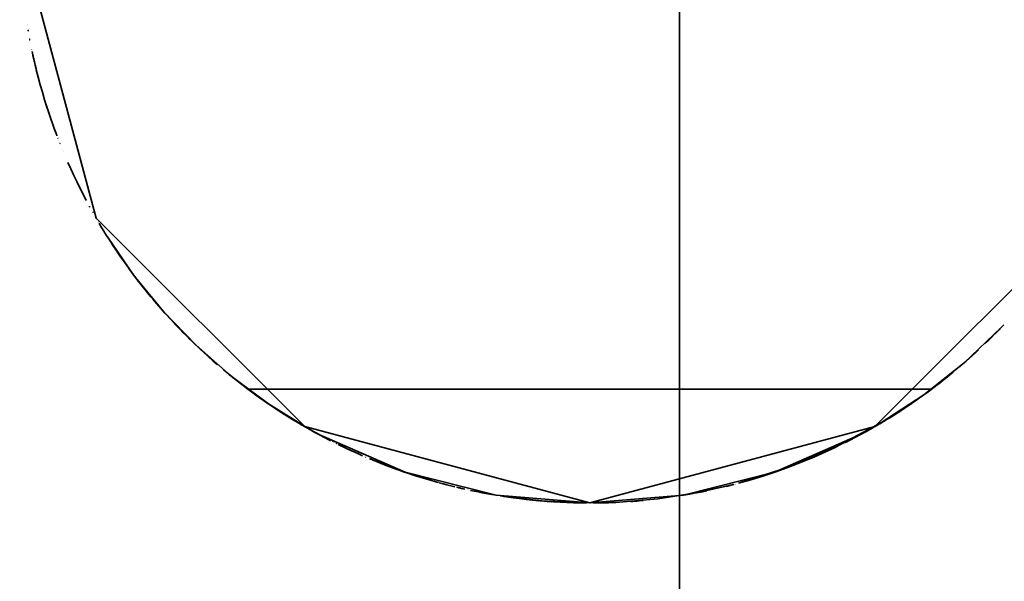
# Model space of a CAD drawing. Header units: millimetres. Extents: x 0 to 1340, y 0 to 800.
# Tile 22 of 100: x 276.583 to 277.303, y 246.193 to 246.603. Entities that reach past the tile are written whole.
import ezdxf

# ---------------------------------------------------------------- set-up
doc = ezdxf.new("R2010")
doc.units = ezdxf.units.MM
doc.layers.add('OUTLINE', color=7, linetype='Continuous', lineweight=35, true_color=0x141414)

msp = doc.modelspace()

# ---------------------------------------------------------------- linework, layer by layer
at = {"layer": 'OUTLINE'}
for points in [[(283, 246.66667), (282.74064, 247.88688), (282.00739, 248.8961), (280.92705, 249.51984), (279.68641, 249.65023), (278.5, 249.26474), (277.57295, 248.43002), (277.06556, 247.2904), (277.06556, 246.04293), (277.57295, 244.90331), (278.5, 244.06859), (279.68641, 243.6831), (280.92705, 243.8135), (282.00739, 244.43723), (282.74064, 245.44646), (283, 246.66667)], [(276.58333, 246.66667), (276.63916, 246.45833), (276.79167, 246.30582), (277, 246.25), (277.20833, 246.30582), (277.36084, 246.45833), (277.41667, 246.66667)], [(276.58333, 246.66667), (276.63916, 246.45833), (276.79167, 246.30582), (277, 246.25), (277.20833, 246.30582), (277.36084, 246.45833), (277.41667, 246.66667)], [(276.58872, 246.59991), (276.58872, 246.59991), (276.58872, 246.59991), (276.58872, 246.59991), (276.58872, 246.59991), (276.58872, 246.59991), (276.58872, 246.59991)], [(276.58881, 246.59933), (276.58881, 246.59933), (276.58881, 246.59933), (276.58881, 246.59933), (276.58881, 246.59933), (276.58881, 246.59933), (276.58881, 246.59933)], [(276.58939, 246.59589), (276.58939, 246.59589), (276.58939, 246.59589), (276.58939, 246.59589), (276.58939, 246.59589), (276.58939, 246.59589), (276.58939, 246.59589)], [(276.5894, 246.59585), (276.58942, 246.59569), (276.58945, 246.59554), (276.58948, 246.59538), (276.5895, 246.59522), (276.58953, 246.59507), (276.58956, 246.59491)], [(276.59057, 246.58936), (276.59057, 246.58936), (276.59057, 246.58935), (276.59057, 246.58934), (276.59057, 246.58934), (276.59057, 246.58933), (276.59057, 246.58933)], [(276.59064, 246.589), (276.59064, 246.58899), (276.59064, 246.58898), (276.59064, 246.58897), (276.59064, 246.58896), (276.59064, 246.58896), (276.59065, 246.58895)], [(276.59073, 246.58851), (276.59073, 246.58851), (276.59073, 246.5885), (276.59073, 246.5885), (276.59073, 246.5885), (276.59073, 246.5885), (276.59073, 246.5885)], [(276.59209, 246.58168), (276.59209, 246.58167), (276.5921, 246.58166), (276.5921, 246.58165), (276.5921, 246.58164), (276.5921, 246.58163), (276.5921, 246.58162)], [(276.5924, 246.58022), (276.59295, 246.57768), (276.59351, 246.57514), (276.59409, 246.5726), (276.59469, 246.57007), (276.5953, 246.56754), (276.59592, 246.56502)], [(276.59305, 246.5772), (276.59324, 246.57636), (276.59342, 246.57552), (276.59361, 246.57469), (276.5938, 246.57385), (276.59399, 246.57302), (276.59419, 246.57218)], [(276.59308, 246.57708), (276.59309, 246.57704), (276.5931, 246.577), (276.5931, 246.57696), (276.59311, 246.57692), (276.59312, 246.57688), (276.59313, 246.57684)], [(276.59314, 246.5768), (276.59314, 246.5768), (276.59314, 246.5768), (276.59314, 246.57679), (276.59314, 246.57679), (276.59314, 246.57679), (276.59314, 246.57679)], [(276.59547, 246.56682), (276.59688, 246.5613), (276.59836, 246.55579), (276.59991, 246.55031), (276.60154, 246.54485), (276.60324, 246.53941), (276.60502, 246.53399)], [(276.60185, 246.54383), (276.60185, 246.54383), (276.60185, 246.54383), (276.60185, 246.54383), (276.60185, 246.54383), (276.60185, 246.54383), (276.60185, 246.54383)], [(276.602, 246.54336), (276.602, 246.54336), (276.602, 246.54336), (276.602, 246.54336), (276.602, 246.54336), (276.602, 246.54336), (276.602, 246.54336)], [(276.60244, 246.54195), (276.60361, 246.53828), (276.60481, 246.53463), (276.60604, 246.53098), (276.60731, 246.52735), (276.60862, 246.52373), (276.60995, 246.52012)], [(276.60735, 246.52726), (276.60735, 246.52726), (276.60735, 246.52725), (276.60735, 246.52725), (276.60735, 246.52725), (276.60735, 246.52725), (276.60735, 246.52725)], [(276.60966, 246.5209), (276.6098, 246.52053), (276.60994, 246.52015), (276.61008, 246.51978), (276.61023, 246.5194), (276.61037, 246.51903), (276.61051, 246.51865)], [(276.61035, 246.51908), (276.61038, 246.519), (276.61041, 246.51891), (276.61045, 246.51882), (276.61048, 246.51873), (276.61051, 246.51865), (276.61055, 246.51856)], [(276.61052, 246.51862), (276.61052, 246.51862), (276.61052, 246.51862), (276.61052, 246.51862), (276.61052, 246.51862), (276.61052, 246.51862), (276.61052, 246.51862)], [(276.61121, 246.51681), (276.61122, 246.5168), (276.61122, 246.51678), (276.61123, 246.51677), (276.61124, 246.51676), (276.61124, 246.51674), (276.61125, 246.51673)], [(276.61125, 246.51672), (276.61125, 246.51671), (276.61125, 246.51671), (276.61125, 246.51671), (276.61125, 246.51671), (276.61125, 246.51671), (276.61125, 246.51671)], [(276.61273, 246.51293), (276.61273, 246.51293), (276.61273, 246.51293), (276.61273, 246.51292), (276.61273, 246.51292), (276.61274, 246.51292), (276.61274, 246.51292)], [(276.61293, 246.51244), (276.61293, 246.51244), (276.61293, 246.51244), (276.61293, 246.51244), (276.61293, 246.51244), (276.61293, 246.51244), (276.61293, 246.51244)], [(276.61467, 246.50814), (276.61467, 246.50814), (276.61467, 246.50814), (276.61467, 246.50814), (276.61467, 246.50814), (276.61467, 246.50814), (276.61467, 246.50814)], [(276.61506, 246.50719), (276.61506, 246.50719), (276.61506, 246.50719), (276.61506, 246.50719), (276.61506, 246.50719), (276.61506, 246.50719), (276.61506, 246.50719)], [(276.61862, 246.49886), (276.6207, 246.4942), (276.62285, 246.48956), (276.62505, 246.48495), (276.6273, 246.48037), (276.62961, 246.47581), (276.63198, 246.47128)], [(276.63428, 246.46701), (276.63432, 246.46694), (276.63436, 246.46687), (276.6344, 246.4668), (276.63444, 246.46672), (276.63448, 246.46665), (276.63452, 246.46658)], [(276.63452, 246.46658), (276.63452, 246.46658), (276.63452, 246.46658), (276.63452, 246.46658), (276.63452, 246.46658), (276.63452, 246.46658), (276.63452, 246.46658)], [(276.63473, 246.46619), (276.63473, 246.46619), (276.63473, 246.46619), (276.63473, 246.46619), (276.63473, 246.46619), (276.63473, 246.46619), (276.63473, 246.46619)], [(276.63609, 246.46374), (276.63609, 246.46374), (276.63609, 246.46374), (276.63609, 246.46374), (276.63609, 246.46374), (276.63609, 246.46374), (276.63609, 246.46374)], [(276.63682, 246.46244), (276.63682, 246.46244), (276.63682, 246.46244), (276.63682, 246.46244), (276.63682, 246.46244), (276.63682, 246.46243), (276.63682, 246.46243)], [(276.63893, 246.45872), (276.63893, 246.45872), (276.63893, 246.45872), (276.63893, 246.45872), (276.63893, 246.45872), (276.63893, 246.45872), (276.63894, 246.45872)], [(276.63939, 246.45794), (276.63939, 246.45794), (276.63939, 246.45793), (276.63939, 246.45793), (276.63939, 246.45793), (276.63939, 246.45793), (276.63939, 246.45793)], [(276.64087, 246.45539), (276.64088, 246.45538), (276.64088, 246.45537), (276.64089, 246.45536), (276.6409, 246.45534), (276.64091, 246.45533), (276.64091, 246.45532)], [(276.6415, 246.45432), (276.64319, 246.4515), (276.6449, 246.44869), (276.64663, 246.4459), (276.64838, 246.44312), (276.65016, 246.44035), (276.65195, 246.4376)], [(276.64152, 246.45429), (276.64152, 246.45429), (276.64152, 246.45429), (276.64152, 246.45429), (276.64152, 246.45429), (276.64152, 246.45429), (276.64152, 246.45428)], [(276.64308, 246.45168), (276.64308, 246.45168), (276.64308, 246.45168), (276.64308, 246.45168), (276.64308, 246.45168), (276.64308, 246.45168), (276.64308, 246.45168)], [(276.64465, 246.4491), (276.64465, 246.4491), (276.64465, 246.4491), (276.64465, 246.4491), (276.64465, 246.4491), (276.64465, 246.4491), (276.64465, 246.4491)], [(276.64582, 246.4472), (276.64582, 246.4472), (276.64582, 246.4472), (276.64582, 246.4472), (276.64582, 246.4472), (276.64582, 246.4472), (276.64582, 246.4472)], [(276.64725, 246.44491), (276.64725, 246.44491), (276.64725, 246.4449), (276.64725, 246.4449), (276.64725, 246.4449), (276.64725, 246.4449), (276.64725, 246.4449)], [(276.64742, 246.44464), (276.64742, 246.44464), (276.64742, 246.44464), (276.64742, 246.44464), (276.64742, 246.44464), (276.64742, 246.44464), (276.64742, 246.44464)], [(276.6475, 246.4445), (276.66688, 246.41638), (276.6885, 246.38994), (276.71221, 246.36536), (276.73786, 246.3428), (276.76526, 246.32242), (276.79424, 246.30435)], [(276.65047, 246.43987), (276.65123, 246.43869), (276.652, 246.43752), (276.65277, 246.43635), (276.65355, 246.43518), (276.65433, 246.43402), (276.65512, 246.43286)], [(276.65145, 246.43836), (276.65145, 246.43836), (276.65145, 246.43836), (276.65145, 246.43836), (276.65145, 246.43836), (276.65145, 246.43836), (276.65145, 246.43836)], [(276.65232, 246.43703), (276.65663, 246.43064), (276.66106, 246.42432), (276.66561, 246.41809), (276.67027, 246.41194), (276.67504, 246.40588), (276.67992, 246.39991)], [(276.65519, 246.43276), (276.65519, 246.43275), (276.65519, 246.43275), (276.65519, 246.43275), (276.65519, 246.43275), (276.6552, 246.43274), (276.6552, 246.43274)], [(276.65737, 246.42957), (276.65742, 246.4295), (276.65746, 246.42944), (276.65751, 246.42937), (276.65756, 246.4293), (276.6576, 246.42923), (276.65765, 246.42916)], [(276.65766, 246.42915), (276.65766, 246.42915), (276.65766, 246.42915), (276.65766, 246.42915), (276.65766, 246.42915), (276.65766, 246.42914), (276.65766, 246.42914)], [(276.65925, 246.42687), (276.65925, 246.42687), (276.65925, 246.42687), (276.65925, 246.42687), (276.65925, 246.42687), (276.65925, 246.42687), (276.65925, 246.42687)], [(276.66189, 246.42316), (276.66193, 246.4231), (276.66198, 246.42305), (276.66202, 246.42299), (276.66206, 246.42293), (276.6621, 246.42287), (276.66214, 246.42281)], [(276.66215, 246.4228), (276.66215, 246.4228), (276.66216, 246.4228), (276.66216, 246.4228), (276.66216, 246.4228), (276.66216, 246.4228), (276.66216, 246.42279)], [(276.66377, 246.42057), (276.66378, 246.42057), (276.66378, 246.42057), (276.66378, 246.42057), (276.66378, 246.42057), (276.66378, 246.42057), (276.66378, 246.42057)], [(276.66595, 246.41762), (276.66807, 246.41481), (276.67021, 246.41201), (276.67238, 246.40923), (276.67457, 246.40646), (276.67678, 246.40372), (276.67902, 246.40099)], [(276.66647, 246.41693), (276.66652, 246.41687), (276.66656, 246.4168), (276.66661, 246.41674), (276.66666, 246.41667), (276.66671, 246.41661), (276.66676, 246.41654)], [(276.68018, 246.39959), (276.68019, 246.39959), (276.68019, 246.39959), (276.68019, 246.39958), (276.6802, 246.39958), (276.6802, 246.39957), (276.6802, 246.39957)], [(276.6807, 246.39897), (276.68504, 246.39388), (276.68946, 246.38886), (276.69397, 246.38391), (276.69855, 246.37903), (276.70321, 246.37422), (276.70794, 246.36949)], [(276.68128, 246.39828), (276.68146, 246.39807), (276.68164, 246.39785), (276.68183, 246.39764), (276.68201, 246.39742), (276.68219, 246.39721), (276.68237, 246.39699)], [(276.68238, 246.39698), (276.68238, 246.39698), (276.68238, 246.39698), (276.68238, 246.39698), (276.68238, 246.39698), (276.68238, 246.39698), (276.68238, 246.39698)], [(276.68258, 246.39674), (276.68258, 246.39674), (276.68258, 246.39674), (276.68258, 246.39674), (276.68258, 246.39674), (276.68258, 246.39674), (276.68258, 246.39674)], [(276.68279, 246.39651), (276.68279, 246.39651), (276.68279, 246.39651), (276.68279, 246.39651), (276.68279, 246.39651), (276.68279, 246.39651), (276.68279, 246.39651)], [(276.684, 246.39509), (276.684, 246.39509), (276.684, 246.39509), (276.684, 246.39509), (276.684, 246.39509), (276.684, 246.39509), (276.684, 246.39509)], [(276.68486, 246.39409), (276.68486, 246.39409), (276.68486, 246.39409), (276.68486, 246.39409), (276.68486, 246.39409), (276.68486, 246.39409), (276.68486, 246.39409)], [(276.69225, 246.38578), (276.69225, 246.38578), (276.69225, 246.38578), (276.69225, 246.38578), (276.69225, 246.38578), (276.69225, 246.38578), (276.69225, 246.38578)], [(276.69296, 246.385), (276.69542, 246.38234), (276.6979, 246.37971), (276.7004, 246.37709), (276.70293, 246.3745), (276.70548, 246.37193), (276.70805, 246.36938)], [(276.69313, 246.38481), (276.69313, 246.38481), (276.69313, 246.38481), (276.69313, 246.38481), (276.69313, 246.38481), (276.69313, 246.38481), (276.69313, 246.38481)], [(276.69402, 246.38385), (276.69402, 246.38385), (276.69402, 246.38385), (276.69402, 246.38385), (276.69402, 246.38385), (276.69402, 246.38385), (276.69402, 246.38385)], [(276.69491, 246.38289), (276.69491, 246.38289), (276.69491, 246.38289), (276.69491, 246.38289), (276.69491, 246.38289), (276.69491, 246.38289), (276.69491, 246.38289)], [(276.6958, 246.38193), (276.6958, 246.38193), (276.6958, 246.38193), (276.6958, 246.38193), (276.6958, 246.38193), (276.6958, 246.38193), (276.6958, 246.38193)], [(276.69669, 246.38098), (276.69682, 246.38085), (276.69694, 246.38072), (276.69707, 246.38059), (276.69719, 246.38045), (276.69731, 246.38032), (276.69744, 246.38019)], [(277.10943, 246.26463), (277.14519, 246.27611), (277.17976, 246.29077), (277.21287, 246.30848), (277.24426, 246.3291), (277.27366, 246.35247), (277.30084, 246.37838)], [(277.30273, 246.38037), (277.3005, 246.37803), (277.29824, 246.3757), (277.29598, 246.37339), (277.29369, 246.3711), (277.29139, 246.36883), (277.28906, 246.36658)], [(277.29629, 246.37371), (277.29702, 246.37445), (277.29774, 246.37518), (277.29845, 246.37592), (277.29917, 246.37665), (277.29988, 246.37739), (277.3006, 246.37813)], [(276.70762, 246.36981), (276.71094, 246.36658), (276.71429, 246.36339), (276.71767, 246.36023), (276.7211, 246.35711), (276.72455, 246.35403), (276.72804, 246.35099)], [(276.71576, 246.36201), (276.71582, 246.36195), (276.71589, 246.36188), (276.71596, 246.36182), (276.71602, 246.36176), (276.71609, 246.3617), (276.71616, 246.36164)], [(276.71626, 246.36154), (276.71626, 246.36154), (276.71626, 246.36154), (276.71626, 246.36154), (276.71626, 246.36154), (276.71626, 246.36154), (276.71626, 246.36154)], [(276.71726, 246.36061), (276.71726, 246.36061), (276.71726, 246.36061), (276.71726, 246.36061), (276.71726, 246.36061), (276.71726, 246.36061), (276.71726, 246.36061)], [(277.27041, 246.34966), (277.27275, 246.35167), (277.27507, 246.3537), (277.27738, 246.35574), (277.27967, 246.35781), (277.28195, 246.35988), (277.28421, 246.36198)], [(276.73229, 246.34739), (276.74323, 246.33852), (276.75447, 246.33003), (276.76599, 246.32192), (276.77777, 246.31421), (276.78981, 246.3069), (276.80209, 246.3)], [(277.26557, 246.3456), (277.2635, 246.3439), (277.26142, 246.34221), (277.25932, 246.34053), (277.25722, 246.33887), (277.2551, 246.33722), (277.25298, 246.33559)], [(276.73499, 246.34514), (276.73499, 246.34514), (276.73499, 246.34514), (276.73499, 246.34514), (276.73499, 246.34514), (276.73499, 246.34514), (276.73499, 246.34514)], [(276.73543, 246.34477), (276.73543, 246.34477), (276.73543, 246.34477), (276.73543, 246.34477), (276.73543, 246.34477), (276.73543, 246.34477), (276.73543, 246.34477)], [(276.73587, 246.34441), (276.73587, 246.34441), (276.73587, 246.34441), (276.73587, 246.34441), (276.73587, 246.34441), (276.73587, 246.34441), (276.73587, 246.34441)], [(276.73625, 246.34411), (276.73625, 246.34411), (276.73625, 246.34411), (276.73625, 246.34411), (276.73625, 246.34411), (276.73625, 246.34411), (276.73625, 246.34411)], [(276.73649, 246.34391), (276.73924, 246.34168), (276.74201, 246.33948), (276.74479, 246.3373), (276.7476, 246.33515), (276.75042, 246.33302), (276.75327, 246.33091)], [(276.73978, 246.34125), (276.73978, 246.34125), (276.73978, 246.34125), (276.73978, 246.34125), (276.73978, 246.34125), (276.73978, 246.34125), (276.73978, 246.34125)], [(276.74053, 246.34065), (276.74053, 246.34065), (276.74053, 246.34065), (276.74053, 246.34065), (276.74053, 246.34065), (276.74053, 246.34065), (276.74053, 246.34065)], [(276.74295, 246.33874), (276.74301, 246.33869), (276.74307, 246.33864), (276.74314, 246.33859), (276.7432, 246.33855), (276.74326, 246.3385), (276.74332, 246.33845)], [(276.74333, 246.33844), (276.74333, 246.33844), (276.74334, 246.33844), (276.74334, 246.33843), (276.74334, 246.33843), (276.74334, 246.33843), (276.74335, 246.33843)], [(277.24726, 246.33129), (277.24954, 246.33299), (277.25181, 246.3347), (277.25407, 246.33643), (277.25632, 246.33817), (277.25856, 246.33993), (277.26078, 246.3417)], [(276.7676, 246.32084), (276.76462, 246.32285), (276.76166, 246.3249), (276.75872, 246.32697), (276.75579, 246.32907), (276.75289, 246.33119), (276.75, 246.33333)], [(276.75, 246.33333), (277.25, 246.33333)], [(277.24591, 246.33031), (277.2462, 246.33052), (277.2465, 246.33074), (277.24679, 246.33095), (277.24709, 246.33117), (277.24738, 246.33138), (277.24767, 246.3316)], [(277.24842, 246.33215), (277.24842, 246.33216), (277.24842, 246.33216), (277.24843, 246.33216), (277.24843, 246.33216), (277.24843, 246.33216), (277.24843, 246.33216)], [(277.24924, 246.33276), (277.24924, 246.33276), (277.24924, 246.33276), (277.24924, 246.33277), (277.24924, 246.33277), (277.24924, 246.33277), (277.24925, 246.33277)], [(277.24979, 246.33318), (277.24979, 246.33318), (277.24979, 246.33318), (277.24979, 246.33318), (277.2498, 246.33318), (277.2498, 246.33318), (277.2498, 246.33318)], [(277.25291, 246.33554), (277.25291, 246.33554), (277.25291, 246.33553), (277.25291, 246.33553), (277.25291, 246.33553), (277.2529, 246.33553), (277.2529, 246.33553)], [(276.75373, 246.33057), (276.75559, 246.32921), (276.75747, 246.32786), (276.75934, 246.32653), (276.76123, 246.3252), (276.76312, 246.32388), (276.76502, 246.32258)], [(276.75444, 246.33005), (276.7553, 246.32942), (276.75616, 246.3288), (276.75703, 246.32818), (276.75789, 246.32756), (276.75876, 246.32694), (276.75963, 246.32632)], [(276.75963, 246.32632), (276.75963, 246.32632), (276.75963, 246.32632), (276.75963, 246.32632), (276.75963, 246.32632), (276.75964, 246.32632), (276.75964, 246.32632)], [(276.75971, 246.32627), (276.75971, 246.32627), (276.75971, 246.32627), (276.75971, 246.32626), (276.75972, 246.32626), (276.75972, 246.32626), (276.75972, 246.32626)], [(276.75983, 246.32618), (276.76549, 246.32226), (276.7712, 246.31844), (276.77698, 246.31471), (276.78282, 246.31108), (276.78871, 246.30754), (276.79467, 246.30411)], [(277.21887, 246.31212), (277.2224, 246.31432), (277.2259, 246.31655), (277.22938, 246.31882), (277.23283, 246.32112), (277.23627, 246.32346), (277.23968, 246.32583)], [(277.24706, 246.33114), (277.24411, 246.329), (277.24115, 246.32687), (277.23816, 246.32478), (277.23516, 246.32271), (277.23214, 246.32066), (277.22911, 246.31864)], [(276.76663, 246.32149), (276.76663, 246.32149), (276.76663, 246.32149), (276.76663, 246.32149), (276.76663, 246.32149), (276.76663, 246.32149), (276.76663, 246.32149)], [(276.76683, 246.32135), (276.76683, 246.32135), (276.76684, 246.32135), (276.76684, 246.32134), (276.76685, 246.32134), (276.76685, 246.32134), (276.76685, 246.32133)], [(276.76721, 246.32109), (276.76721, 246.32109), (276.76721, 246.32109), (276.76721, 246.32109), (276.76721, 246.32109), (276.76721, 246.32109), (276.76721, 246.32109)], [(276.7676, 246.32083), (276.7676, 246.32083), (276.7676, 246.32083), (276.7676, 246.32083), (276.7676, 246.32083), (276.7676, 246.32083), (276.7676, 246.32083)], [(276.76802, 246.32055), (276.77161, 246.31817), (276.77522, 246.31583), (276.77885, 246.31353), (276.78251, 246.31127), (276.78619, 246.30904), (276.7899, 246.30685)], [(276.7719, 246.31798), (276.7719, 246.31798), (276.7719, 246.31798), (276.7719, 246.31798), (276.7719, 246.31798), (276.7719, 246.31798), (276.7719, 246.31798)], [(276.77267, 246.31748), (276.77267, 246.31748), (276.77268, 246.31748), (276.77268, 246.31748), (276.77268, 246.31748), (276.77268, 246.31748), (276.77268, 246.31748)], [(277.21197, 246.30795), (277.21468, 246.30956), (277.21738, 246.3112), (277.22007, 246.31286), (277.22274, 246.31453), (277.2254, 246.31623), (277.22804, 246.31795)], [(277.2263, 246.31681), (277.2263, 246.31681), (277.2263, 246.31681), (277.2263, 246.31681), (277.2263, 246.31681), (277.2263, 246.31681), (277.2263, 246.31681)], [(277.22642, 246.31689), (277.22642, 246.31689), (277.22642, 246.31689), (277.22642, 246.31689), (277.22642, 246.31689), (277.22642, 246.31689), (277.22642, 246.31689)], [(277.22719, 246.31739), (277.22719, 246.31739), (277.22719, 246.31739), (277.22719, 246.31739), (277.22719, 246.31739), (277.22719, 246.31739), (277.22719, 246.31739)], [(277.22777, 246.31777), (277.22777, 246.31777), (277.22777, 246.31777), (277.22777, 246.31777), (277.22777, 246.31777), (277.22777, 246.31777), (277.22777, 246.31777)], [(277.2283, 246.31811), (277.2283, 246.31811), (277.2283, 246.31811), (277.2283, 246.31811), (277.2283, 246.31811), (277.2283, 246.31811), (277.2283, 246.31811)], [(277.22956, 246.31894), (277.23073, 246.31971), (277.23189, 246.32049), (277.23305, 246.32127), (277.23421, 246.32206), (277.23537, 246.32285), (277.23652, 246.32364)], [(277.23682, 246.32384), (277.23682, 246.32384), (277.23682, 246.32384), (277.23682, 246.32384), (277.23682, 246.32384), (277.23682, 246.32384), (277.23682, 246.32384)], [(276.77545, 246.31568), (276.77545, 246.31568), (276.77545, 246.31568), (276.77545, 246.31568), (276.77545, 246.31568), (276.77545, 246.31568), (276.77545, 246.31568)], [(276.77669, 246.31489), (276.77669, 246.31489), (276.77669, 246.31489), (276.77669, 246.31489), (276.77669, 246.31489), (276.77669, 246.31489), (276.77669, 246.31489)], [(276.77747, 246.3144), (276.77747, 246.3144), (276.77747, 246.3144), (276.77747, 246.3144), (276.77747, 246.3144), (276.77747, 246.3144), (276.77747, 246.3144)], [(276.77756, 246.31434), (276.77756, 246.31434), (276.77756, 246.31434), (276.77756, 246.31434), (276.77756, 246.31434), (276.77756, 246.31434), (276.77756, 246.31434)], [(276.77794, 246.3141), (276.77794, 246.3141), (276.77794, 246.3141), (276.77794, 246.3141), (276.77794, 246.3141), (276.77794, 246.3141), (276.77794, 246.3141)], [(276.78426, 246.3102), (276.78426, 246.3102), (276.78426, 246.3102), (276.78426, 246.3102), (276.78426, 246.3102), (276.78426, 246.3102), (276.78426, 246.3102)], [(277.21664, 246.31075), (277.21703, 246.31098), (277.21742, 246.31122), (277.21781, 246.31146), (277.2182, 246.3117), (277.21859, 246.31194), (277.21898, 246.31218)], [(277.21688, 246.31089), (277.21753, 246.31129), (277.21818, 246.31169), (277.21884, 246.31209), (277.21949, 246.3125), (277.22014, 246.3129), (277.22079, 246.31331)], [(277.21907, 246.31224), (277.21907, 246.31224), (277.21907, 246.31224), (277.21908, 246.31224), (277.21908, 246.31224), (277.21908, 246.31225), (277.21909, 246.31225)], [(277.22171, 246.31388), (277.22171, 246.31388), (277.22171, 246.31388), (277.22171, 246.31388), (277.22171, 246.31388), (277.22171, 246.31388), (277.22171, 246.31388)], [(277.22242, 246.31433), (277.22242, 246.31433), (277.22242, 246.31433), (277.22242, 246.31433), (277.22242, 246.31433), (277.22242, 246.31433), (277.22242, 246.31433)], [(277.22413, 246.31541), (277.22412, 246.31541), (277.22412, 246.31541), (277.22412, 246.31541), (277.22412, 246.31541), (277.22412, 246.31541), (277.22412, 246.31541)], [(277.22513, 246.31606), (277.22513, 246.31606), (277.22513, 246.31606), (277.22513, 246.31606), (277.22513, 246.31606), (277.22513, 246.31606), (277.22513, 246.31606)], [(277.22547, 246.31627), (277.22547, 246.31627), (277.22547, 246.31627), (277.22547, 246.31627), (277.22547, 246.31627), (277.22547, 246.31627), (277.22547, 246.31627)], [(276.79115, 246.30612), (276.7904, 246.30656), (276.78965, 246.30699), (276.7889, 246.30743), (276.78815, 246.30788), (276.7874, 246.30832), (276.78665, 246.30876)], [(276.79347, 246.30479), (276.79367, 246.30467), (276.79387, 246.30456), (276.79407, 246.30444), (276.79427, 246.30433), (276.79448, 246.30422), (276.79468, 246.3041)], [(276.7947, 246.30409), (276.7947, 246.30409), (276.7947, 246.30409), (276.7947, 246.30409), (276.7947, 246.30409), (276.7947, 246.30409), (276.7947, 246.30409)], [(276.79905, 246.30166), (276.7985, 246.30196), (276.79795, 246.30227), (276.7974, 246.30257), (276.79686, 246.30288), (276.79631, 246.30318), (276.79576, 246.30349)], [(276.79628, 246.3032), (276.79629, 246.30319), (276.79631, 246.30318), (276.79632, 246.30317), (276.79634, 246.30316), (276.79636, 246.30315), (276.79637, 246.30315)], [(276.79641, 246.30313), (276.79641, 246.30313), (276.79641, 246.30312), (276.79641, 246.30312), (276.79641, 246.30312), (276.79641, 246.30312), (276.79641, 246.30312)], [(276.79667, 246.30298), (276.79717, 246.3027), (276.79767, 246.30243), (276.79816, 246.30215), (276.79866, 246.30187), (276.79916, 246.3016), (276.79966, 246.30132)], [(276.79721, 246.30268), (276.7993, 246.30152), (276.80139, 246.30038), (276.80349, 246.29925), (276.80559, 246.29813), (276.80771, 246.29703), (276.80982, 246.29593)], [(277.20005, 246.30116), (277.20049, 246.30141), (277.20093, 246.30165), (277.20138, 246.30189), (277.20182, 246.30214), (277.20226, 246.30238), (277.2027, 246.30263)], [(277.20605, 246.30452), (277.20518, 246.30402), (277.20432, 246.30353), (277.20345, 246.30305), (277.20258, 246.30256), (277.2017, 246.30208), (277.20083, 246.30159)], [(277.20488, 246.30385), (277.20564, 246.30428), (277.20639, 246.30471), (277.20715, 246.30514), (277.2079, 246.30557), (277.20865, 246.30601), (277.20941, 246.30644)], [(277.20637, 246.3047), (277.20637, 246.3047), (277.20637, 246.3047), (277.20637, 246.3047), (277.20637, 246.3047), (277.20637, 246.3047), (277.20637, 246.3047)], [(277.20843, 246.30588), (277.20865, 246.306), (277.20886, 246.30613), (277.20908, 246.30625), (277.2093, 246.30638), (277.20951, 246.30651), (277.20973, 246.30663)], [(277.21298, 246.30855), (277.21236, 246.30818), (277.21174, 246.30781), (277.21111, 246.30744), (277.21049, 246.30708), (277.20987, 246.30671), (277.20924, 246.30635)], [(276.7997, 246.3013), (276.7997, 246.3013), (276.7997, 246.3013), (276.7997, 246.3013), (276.7997, 246.3013), (276.7997, 246.3013), (276.7997, 246.3013)], [(276.79995, 246.30117), (276.80172, 246.3002), (276.80349, 246.29925), (276.80526, 246.29831), (276.80704, 246.29737), (276.80882, 246.29645), (276.81061, 246.29553)], [(276.80069, 246.30076), (276.80069, 246.30076), (276.80069, 246.30076), (276.80069, 246.30076), (276.80069, 246.30076), (276.80069, 246.30076), (276.80069, 246.30076)], [(276.8011, 246.30054), (276.80119, 246.30049), (276.80128, 246.30044), (276.80137, 246.30039), (276.80146, 246.30035), (276.80154, 246.3003), (276.80163, 246.30025)], [(276.80209, 246.3), (276.80194, 246.30008), (276.80179, 246.30016), (276.80164, 246.30024), (276.80149, 246.30033), (276.80134, 246.30041), (276.80119, 246.30049)], [(276.80209, 246.3), (276.865, 246.27248), (276.93157, 246.25566), (277, 246.25), (277.06843, 246.25566), (277.135, 246.27248), (277.19791, 246.3)], [(276.80353, 246.29923), (276.80353, 246.29923), (276.80353, 246.29923), (276.80353, 246.29923), (276.80353, 246.29923), (276.80353, 246.29923), (276.80353, 246.29923)], [(277.18607, 246.29386), (277.1879, 246.29477), (277.18972, 246.2957), (277.19154, 246.29664), (277.19336, 246.29758), (277.19516, 246.29853), (277.19697, 246.2995)], [(277.19925, 246.30073), (277.19902, 246.30061), (277.1988, 246.30048), (277.19858, 246.30036), (277.19835, 246.30024), (277.19813, 246.30012), (277.19791, 246.3)], [(277.19791, 246.3), (277.19806, 246.30008), (277.19821, 246.30016), (277.19836, 246.30025), (277.19851, 246.30033), (277.19866, 246.30041), (277.19882, 246.30049)], [(277.19924, 246.30073), (277.19936, 246.30079), (277.19947, 246.30085), (277.19958, 246.30091), (277.19969, 246.30097), (277.1998, 246.30103), (277.19991, 246.30109)], [(277.20077, 246.30156), (277.20058, 246.30146), (277.20039, 246.30135), (277.20019, 246.30124), (277.2, 246.30114), (277.19981, 246.30103), (277.19962, 246.30093)], [(277.20062, 246.30148), (277.20062, 246.30148), (277.20062, 246.30148), (277.20062, 246.30148), (277.20062, 246.30148), (277.20062, 246.30148), (277.20062, 246.30148)], [(277.20095, 246.30166), (277.20095, 246.30166), (277.20095, 246.30166), (277.20095, 246.30166), (277.20095, 246.30166), (277.20095, 246.30166), (277.20095, 246.30166)], [(277.20102, 246.3017), (277.20102, 246.3017), (277.20102, 246.3017), (277.20102, 246.3017), (277.20102, 246.3017), (277.20102, 246.3017), (277.20102, 246.3017)], [(277.20125, 246.30183), (277.20125, 246.30183), (277.20125, 246.30183), (277.20126, 246.30183), (277.20126, 246.30183), (277.20126, 246.30183), (277.20126, 246.30183)], [(277.20193, 246.3022), (277.20193, 246.3022), (277.20194, 246.3022), (277.20194, 246.30221), (277.20194, 246.30221), (277.20195, 246.30221), (277.20195, 246.30221)], [(277.20212, 246.30231), (277.20212, 246.30231), (277.20212, 246.30231), (277.20212, 246.30231), (277.20212, 246.30231), (277.20212, 246.30231), (277.20212, 246.30231)], [(276.81163, 246.29501), (276.81163, 246.29501), (276.81163, 246.29501), (276.81163, 246.29501), (276.81163, 246.29501), (276.81163, 246.29501), (276.81163, 246.29501)], [(276.81198, 246.29484), (276.81198, 246.29484), (276.81198, 246.29484), (276.81198, 246.29484), (276.81198, 246.29484), (276.81198, 246.29484), (276.81198, 246.29484)], [(276.81232, 246.29466), (276.81232, 246.29466), (276.81232, 246.29466), (276.81232, 246.29466), (276.81232, 246.29466), (276.81233, 246.29466), (276.81233, 246.29466)], [(276.81358, 246.29403), (276.81358, 246.29403), (276.81358, 246.29403), (276.81358, 246.29403), (276.81358, 246.29403), (276.81358, 246.29403), (276.81358, 246.29403)], [(276.81469, 246.29348), (276.81469, 246.29348), (276.81469, 246.29347), (276.81469, 246.29347), (276.8147, 246.29347), (276.8147, 246.29347), (276.8147, 246.29347)], [(276.81588, 246.29289), (276.81588, 246.29289), (276.81588, 246.29289), (276.81588, 246.29289), (276.81588, 246.29289), (276.81588, 246.29289), (276.81588, 246.29289)], [(276.81623, 246.29272), (276.81658, 246.29254), (276.81694, 246.29237), (276.8173, 246.29219), (276.81765, 246.29202), (276.81801, 246.29185), (276.81837, 246.29167)], [(276.81702, 246.29233), (276.8198, 246.29098), (276.82259, 246.28966), (276.82539, 246.28835), (276.82819, 246.28707), (276.83101, 246.28581), (276.83384, 246.28457)], [(276.81839, 246.29166), (276.81839, 246.29166), (276.81839, 246.29166), (276.81839, 246.29166), (276.81839, 246.29166), (276.81839, 246.29166), (276.81839, 246.29166)], [(276.82027, 246.29076), (276.82027, 246.29076), (276.82027, 246.29076), (276.82027, 246.29076), (276.82027, 246.29076), (276.82027, 246.29076), (276.82027, 246.29076)], [(276.82028, 246.29075), (276.82036, 246.29071), (276.82045, 246.29067), (276.82054, 246.29063), (276.82063, 246.29059), (276.82072, 246.29054), (276.8208, 246.2905)], [(276.82035, 246.29072), (276.82035, 246.29072), (276.82035, 246.29072), (276.82036, 246.29072), (276.82036, 246.29072), (276.82036, 246.29072), (276.82036, 246.29072)], [(276.82084, 246.29049), (276.82084, 246.29049), (276.82084, 246.29049), (276.82084, 246.29049), (276.82084, 246.29049), (276.82084, 246.29048), (276.82084, 246.29048)], [(276.82086, 246.29047), (276.82086, 246.29047), (276.82086, 246.29047), (276.82086, 246.29047), (276.82086, 246.29047), (276.82086, 246.29047), (276.82086, 246.29047)], [(276.82111, 246.29035), (276.82111, 246.29035), (276.82111, 246.29035), (276.82111, 246.29035), (276.82111, 246.29035), (276.82111, 246.29035), (276.82111, 246.29035)], [(276.82394, 246.28902), (276.82394, 246.28902), (276.82394, 246.28902), (276.82394, 246.28902), (276.82394, 246.28902), (276.82394, 246.28902), (276.82394, 246.28902)], [(276.82426, 246.28888), (276.82426, 246.28888), (276.82426, 246.28888), (276.82426, 246.28888), (276.82426, 246.28888), (276.82426, 246.28888), (276.82426, 246.28888)], [(276.82496, 246.28855), (276.82496, 246.28855), (276.82496, 246.28855), (276.82496, 246.28855), (276.82496, 246.28855), (276.82496, 246.28855), (276.82496, 246.28855)], [(277.16372, 246.28351), (277.16642, 246.28468), (277.16911, 246.28586), (277.17179, 246.28706), (277.17446, 246.28828), (277.17713, 246.28952), (277.17978, 246.29078)], [(276.83609, 246.2836), (276.83609, 246.28359), (276.83609, 246.28359), (276.83609, 246.28359), (276.8361, 246.28359), (276.8361, 246.28359), (276.8361, 246.28359)], [(276.83891, 246.2824), (276.84716, 246.27904), (276.85548, 246.27587), (276.86387, 246.27287), (276.87231, 246.27005), (276.88082, 246.26741), (276.88938, 246.26495)], [(276.8396, 246.28211), (276.83965, 246.28209), (276.8397, 246.28207), (276.83974, 246.28205), (276.83979, 246.28203), (276.83984, 246.28201), (276.83988, 246.28199)], [(276.84114, 246.28147), (276.84135, 246.28138), (276.84156, 246.2813), (276.84177, 246.28121), (276.84198, 246.28113), (276.84218, 246.28104), (276.84239, 246.28096)], [(276.8424, 246.28095), (276.8424, 246.28095), (276.8424, 246.28095), (276.84241, 246.28095), (276.84241, 246.28095), (276.84241, 246.28095), (276.84241, 246.28095)], [(276.84242, 246.28095), (276.85007, 246.27791), (276.85777, 246.27503), (276.86554, 246.27229), (276.87335, 246.26972), (276.88121, 246.26729), (276.88912, 246.26502)], [(277.10885, 246.26447), (277.11776, 246.26699), (277.1266, 246.2697), (277.13539, 246.27261), (277.14411, 246.27571), (277.15275, 246.27901), (277.16132, 246.2825)], [(277.16134, 246.2825), (277.16199, 246.28278), (277.16265, 246.28306), (277.1633, 246.28333), (277.16396, 246.28361), (277.16461, 246.28389), (277.16526, 246.28418)], [(277.17288, 246.28756), (277.17288, 246.28756), (277.17288, 246.28756), (277.17288, 246.28756), (277.17288, 246.28756), (277.17288, 246.28756), (277.17288, 246.28756)], [(276.84335, 246.28057), (276.84335, 246.28057), (276.84335, 246.28057), (276.84335, 246.28057), (276.84335, 246.28057), (276.84335, 246.28057), (276.84335, 246.28057)], [(277.11951, 246.26751), (277.11951, 246.26751), (277.11951, 246.26751), (277.11951, 246.26751), (277.11951, 246.26751), (277.11951, 246.26751), (277.11951, 246.26751)], [(277.12181, 246.2682), (277.12186, 246.26822), (277.12191, 246.26823), (277.12196, 246.26825), (277.12202, 246.26827), (277.12207, 246.26828), (277.12212, 246.2683)], [(277.12214, 246.2683), (277.12214, 246.2683), (277.12214, 246.2683), (277.12214, 246.2683), (277.12214, 246.2683), (277.12214, 246.2683), (277.12214, 246.2683)], [(276.88914, 246.26502), (276.88914, 246.26502), (276.88914, 246.26502), (276.88914, 246.26502), (276.88914, 246.26502), (276.88914, 246.26502), (276.88914, 246.26502)], [(276.88974, 246.26485), (276.88974, 246.26485), (276.88974, 246.26485), (276.88974, 246.26485), (276.88974, 246.26485), (276.88974, 246.26485), (276.88974, 246.26485)], [(276.88993, 246.2648), (276.89183, 246.26429), (276.89373, 246.26378), (276.89563, 246.26328), (276.89754, 246.26279), (276.89945, 246.26231), (276.90136, 246.26184)], [(276.89259, 246.26408), (276.89285, 246.26401), (276.89312, 246.26394), (276.89339, 246.26387), (276.89366, 246.2638), (276.89392, 246.26373), (276.89419, 246.26366)], [(276.89338, 246.26387), (276.89338, 246.26387), (276.89338, 246.26387), (276.89338, 246.26387), (276.89338, 246.26387), (276.89338, 246.26387), (276.89338, 246.26387)], [(276.89374, 246.26378), (276.89405, 246.26369), (276.89436, 246.26361), (276.89467, 246.26353), (276.89498, 246.26345), (276.89529, 246.26337), (276.8956, 246.26329)], [(276.90173, 246.26175), (276.90173, 246.26175), (276.90173, 246.26175), (276.90173, 246.26175), (276.90173, 246.26175), (276.90173, 246.26175), (276.90173, 246.26175)], [(276.90247, 246.26157), (276.90247, 246.26157), (276.90247, 246.26157), (276.90247, 246.26157), (276.90247, 246.26157), (276.90247, 246.26157), (276.90247, 246.26157)], [(276.90282, 246.26149), (276.90381, 246.26125), (276.9048, 246.26102), (276.9058, 246.26079), (276.90679, 246.26056), (276.90778, 246.26033), (276.90878, 246.26011)], [(276.90284, 246.26149), (276.90284, 246.26149), (276.90284, 246.26149), (276.90284, 246.26149), (276.90285, 246.26149), (276.90285, 246.26149), (276.90285, 246.26148)], [(276.90381, 246.26125), (276.90442, 246.26111), (276.90503, 246.26097), (276.90564, 246.26082), (276.90625, 246.26068), (276.90686, 246.26054), (276.90748, 246.2604)], [(276.91083, 246.25965), (276.91083, 246.25965), (276.91083, 246.25965), (276.91083, 246.25965), (276.91083, 246.25965), (276.91083, 246.25965), (276.91083, 246.25965)], [(276.91109, 246.2596), (276.91109, 246.2596), (276.91109, 246.2596), (276.91109, 246.2596), (276.91109, 246.2596), (276.91109, 246.2596), (276.91109, 246.2596)], [(276.91162, 246.25948), (276.91162, 246.25948), (276.91162, 246.25948), (276.91162, 246.25948), (276.91162, 246.25948), (276.91162, 246.25948), (276.91162, 246.25948)], [(276.91162, 246.25948), (276.91162, 246.25948), (276.91162, 246.25948), (276.91162, 246.25948), (276.91162, 246.25948), (276.91162, 246.25948), (276.91162, 246.25948)], [(276.91204, 246.25939), (276.91204, 246.25939), (276.91204, 246.25939), (276.91204, 246.25939), (276.91204, 246.25939), (276.91204, 246.25939), (276.91204, 246.25939)], [(276.937, 246.25479), (276.96511, 246.25146), (276.99337, 246.25005), (277.02166, 246.25056), (277.04986, 246.25299), (277.07782, 246.25733), (277.10543, 246.26356)], [(277.08875, 246.25956), (277.08875, 246.25956), (277.08875, 246.25956), (277.08875, 246.25956), (277.08875, 246.25956), (277.08875, 246.25956), (277.08876, 246.25956)], [(277.09039, 246.25992), (277.09039, 246.25992), (277.09039, 246.25992), (277.09039, 246.25992), (277.09039, 246.25992), (277.09039, 246.25992), (277.09039, 246.25992)], [(277.09993, 246.26216), (277.10075, 246.26236), (277.10156, 246.26257), (277.10238, 246.26277), (277.10319, 246.26298), (277.104, 246.26319), (277.10482, 246.2634)], [(277.10551, 246.26358), (277.10551, 246.26358), (277.10551, 246.26358), (277.10551, 246.26358), (277.10551, 246.26358), (277.10551, 246.26358), (277.10551, 246.26358)], [(277.1061, 246.26374), (277.10611, 246.26374), (277.10611, 246.26374), (277.10611, 246.26374), (277.10611, 246.26374), (277.10611, 246.26374), (277.10611, 246.26374)], [(277.10907, 246.26453), (277.10907, 246.26453), (277.10907, 246.26453), (277.10907, 246.26453), (277.10907, 246.26453), (277.10907, 246.26453), (277.10907, 246.26453)], [(277.10913, 246.26455), (277.10913, 246.26455), (277.10913, 246.26455), (277.10913, 246.26455), (277.10913, 246.26455), (277.10913, 246.26455), (277.10913, 246.26455)], [(277.11088, 246.26502), (277.11088, 246.26502), (277.11088, 246.26502), (277.11088, 246.26502), (277.11088, 246.26502), (277.11088, 246.26502), (277.11088, 246.26502)], [(277.11112, 246.26509), (277.11114, 246.2651), (277.11115, 246.2651), (277.11117, 246.2651), (277.11119, 246.26511), (277.1112, 246.26511), (277.11122, 246.26512)], [(277.11123, 246.26512), (277.11123, 246.26512), (277.11123, 246.26512), (277.11123, 246.26512), (277.11123, 246.26512), (277.11123, 246.26512), (277.11123, 246.26512)], [(277.11158, 246.26522), (277.11158, 246.26522), (277.11158, 246.26522), (277.11158, 246.26522), (277.11158, 246.26522), (277.11158, 246.26522), (277.11158, 246.26522)], [(277.11262, 246.26551), (277.11263, 246.26551), (277.11263, 246.26551), (277.11264, 246.26551), (277.11264, 246.26551), (277.11264, 246.26551), (277.11265, 246.26552)], [(277.11479, 246.26612), (277.11479, 246.26613), (277.1148, 246.26613), (277.1148, 246.26613), (277.11481, 246.26613), (277.11481, 246.26613), (277.11481, 246.26613)], [(276.91292, 246.2592), (276.91573, 246.25861), (276.91853, 246.25804), (276.92134, 246.25749), (276.92415, 246.25696), (276.92697, 246.25645), (276.92979, 246.25596)], [(276.91547, 246.25866), (276.91547, 246.25866), (276.91547, 246.25866), (276.91547, 246.25866), (276.91547, 246.25866), (276.91547, 246.25866), (276.91547, 246.25866)], [(276.91591, 246.25857), (276.91591, 246.25857), (276.91591, 246.25857), (276.91591, 246.25857), (276.91591, 246.25857), (276.91591, 246.25857), (276.91591, 246.25857)], [(276.9203, 246.25769), (276.92034, 246.25769), (276.92039, 246.25768), (276.92043, 246.25767), (276.92048, 246.25766), (276.92053, 246.25765), (276.92057, 246.25764)], [(276.92074, 246.25761), (276.92095, 246.25757), (276.92115, 246.25753), (276.92136, 246.25749), (276.92157, 246.25745), (276.92178, 246.25741), (276.92199, 246.25737)], [(276.92286, 246.2572), (276.92286, 246.2572), (276.92286, 246.2572), (276.92286, 246.2572), (276.92286, 246.2572), (276.92286, 246.2572), (276.92286, 246.2572)], [(276.93001, 246.25592), (276.93001, 246.25592), (276.93001, 246.25592), (276.93001, 246.25592), (276.93001, 246.25592), (276.93002, 246.25592), (276.93002, 246.25592)], [(276.93472, 246.25515), (276.93938, 246.25443), (276.94405, 246.25377), (276.94873, 246.25317), (276.95342, 246.25261), (276.95811, 246.25211), (276.9628, 246.25166)], [(277.0414, 246.25206), (277.0414, 246.25206), (277.0414, 246.25206), (277.0414, 246.25206), (277.0414, 246.25206), (277.0414, 246.25206), (277.0414, 246.25206)], [(277.04695, 246.25265), (277.04695, 246.25265), (277.04695, 246.25265), (277.04695, 246.25265), (277.04695, 246.25265), (277.04695, 246.25265), (277.04695, 246.25265)], [(277.04774, 246.25274), (277.04774, 246.25274), (277.04774, 246.25274), (277.04774, 246.25274), (277.04774, 246.25274), (277.04774, 246.25274), (277.04774, 246.25274)], [(277.04787, 246.25276), (277.04787, 246.25276), (277.04787, 246.25276), (277.04787, 246.25276), (277.04787, 246.25276), (277.04787, 246.25276), (277.04787, 246.25276)], [(277.05407, 246.25352), (277.0541, 246.25353), (277.05412, 246.25353), (277.05414, 246.25353), (277.05416, 246.25353), (277.05418, 246.25354), (277.0542, 246.25354)], [(277.05429, 246.25355), (277.05429, 246.25355), (277.05429, 246.25355), (277.0543, 246.25355), (277.0543, 246.25355), (277.0543, 246.25355), (277.05431, 246.25355)], [(277.06697, 246.25542), (277.07009, 246.25594), (277.0732, 246.25648), (277.07631, 246.25705), (277.07942, 246.25764), (277.08252, 246.25825), (277.08561, 246.25889)], [(276.96355, 246.2516), (276.96502, 246.25147), (276.9665, 246.25135), (276.96797, 246.25123), (276.96945, 246.25112), (276.97093, 246.25102), (276.97241, 246.25091)], [(276.96642, 246.25136), (276.96642, 246.25136), (276.96642, 246.25136), (276.96642, 246.25136), (276.96642, 246.25136), (276.96642, 246.25136), (276.96642, 246.25136)], [(276.96883, 246.25117), (276.97362, 246.25084), (276.97842, 246.25056), (276.98322, 246.25034), (276.98802, 246.25017), (276.99282, 246.25006), (276.99762, 246.25001)], [(276.97391, 246.25082), (276.97391, 246.25082), (276.97391, 246.25082), (276.97391, 246.25082), (276.97391, 246.25082), (276.97391, 246.25082), (276.97391, 246.25082)], [(276.97633, 246.25067), (276.97633, 246.25067), (276.97633, 246.25067), (276.97633, 246.25067), (276.97634, 246.25067), (276.97634, 246.25067), (276.97634, 246.25067)], [(276.97714, 246.25063), (276.97714, 246.25063), (276.97714, 246.25063), (276.97714, 246.25063), (276.97714, 246.25063), (276.97714, 246.25063), (276.97714, 246.25063)], [(276.97794, 246.25058), (276.97794, 246.25058), (276.97794, 246.25058), (276.97794, 246.25058), (276.97794, 246.25058), (276.97794, 246.25058), (276.97794, 246.25058)], [(276.98695, 246.2502), (276.98695, 246.2502), (276.98695, 246.2502), (276.98696, 246.2502), (276.98696, 246.2502), (276.98696, 246.2502), (276.98696, 246.2502)], [(276.98724, 246.2502), (276.98724, 246.2502), (276.98724, 246.2502), (276.98724, 246.2502), (276.98724, 246.2502), (276.98724, 246.2502), (276.98724, 246.2502)], [(277.00252, 246.25001), (277.00529, 246.25003), (277.00806, 246.25008), (277.01083, 246.25014), (277.0136, 246.25022), (277.01637, 246.25032), (277.01914, 246.25044)], [(277.00886, 246.25009), (277.00886, 246.25009), (277.00886, 246.25009), (277.00886, 246.25009), (277.00886, 246.25009), (277.00886, 246.25009), (277.00886, 246.25009)], [(277.03002, 246.25108), (277.03152, 246.25119), (277.03302, 246.25131), (277.03452, 246.25143), (277.03602, 246.25156), (277.03752, 246.25169), (277.03902, 246.25183)], [(277.04061, 246.25198), (277.04061, 246.25198), (277.04061, 246.25198), (277.04061, 246.25198), (277.04061, 246.25198), (277.04061, 246.25198), (277.04061, 246.25198)]]:
    msp.add_lwpolyline(points, dxfattribs=at)

doc.saveas('drawing.dxf')
